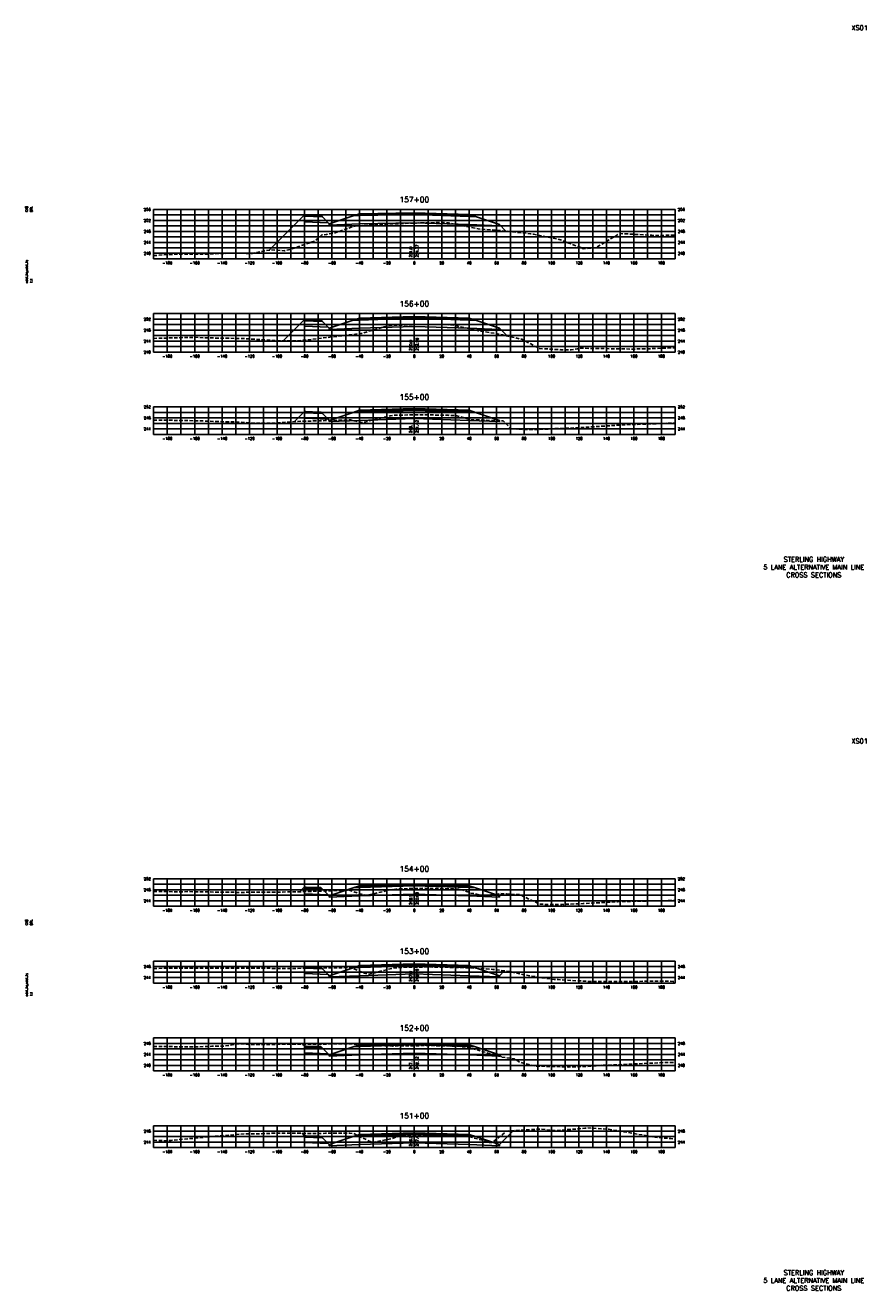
# Model space of a CAD drawing. Extents: x 37 to 10140, y -1968 to 9206.
# Tile 56 of 105: x 2227 to 2840, y 5216 to 6138. Entities that reach past the tile are written whole.
import ezdxf
from ezdxf.enums import TextEntityAlignment as Align

# ---------------------------------------------------------------- set-up
doc = ezdxf.new("R2010")
doc.units = 0
doc.header["$LTSCALE"] = 20
doc.header["$MEASUREMENT"] = 0
doc.linetypes.add('HIDDEN_050%', pattern=[0.1875, 0.125, -0.0625])
for name, color, linetype in [('S-AT-TXT175', 6, 'Continuous'), ('S-AT-TXT80', 1, 'Continuous'), ('XDATUM', 3, 'Continuous'), ('XEG', 1, 'HIDDEN_050%'), ('XFG', 2, 'Continuous'), ('XGRID', 251, 'Continuous'), ('XGRIDT', 2, 'Continuous'), ('XREF-BORDER', 7, 'Continuous')]:
    doc.layers.add(name, color=color, linetype=linetype)
doc.styles.add('L100', font='simplex.shx', dxfattribs={"height": 2})
doc.styles.add('L175', font='ROMANSM.shx', dxfattribs={"height": 3.5})
doc.styles.add('L80', font='ROMANSM.shx', dxfattribs={"height": 1.6})

# ---------------------------------------------------------------- blocks, each defined once
blk = doc.blocks.new('03025_00_att1')
at = {"layer": 'S-AT-TXT175', "style": 'L175'}
for tag, p in [('NUM', (32.402, 20.822)), ('LINE1', (30.64, 1.444)), ('LINE2', (30.64, 1.161)), ('LINE3', (30.64, 0.877))]:
    blk.add_attdef(tag, text='', height=0.175, dxfattribs=at).set_placement(p, align=Align.CENTER)
at = {"layer": 'S-AT-TXT80', "style": 'L80'}
for tag, p in [('DESIGNED', (2.094, 14.201)), ('CHECKED', (2.265, 14.201)), ('DRAFTED', (2.436, 14.201)), ('PCTB', (2.094, 11.605)), ('PSCALE', (2.265, 11.605)), ('PVIEW', (2.436, 11.605))]:
    blk.add_attdef(tag, p, '', height=0.08, rotation=90, dxfattribs=at)

msp = doc.modelspace()

# ---------------------------------------------------------------- linework, layer by layer
at = {"layer": 'XDATUM', "flags": 128}
for points in [[(2404.33, 5974.33), (2430, 6000), (2430, 5995), (2447.21, 5994.31), (2448, 5993.52), (2448, 5992.63), (2470, 5993.51), (2510, 5994.21), (2550, 5992.93), (2572, 5992.05), (2572, 5992.94), (2576.77, 5988.17)], [(2414.37, 5908.21), (2430, 5923.83), (2430, 5918.83), (2447.21, 5918.15), (2448, 5917.35), (2448, 5916.47), (2470, 5917.35), (2510, 5918.63), (2550, 5917.35), (2572, 5916.47), (2572, 5917.35), (2577.6, 5911.75)], [(2422.6, 5849.31), (2430, 5856.71), (2430, 5851.71), (2447.21, 5851.02), (2448, 5850.23), (2448, 5849.34), (2470, 5850.22), (2510, 5851.5), (2550, 5850.22), (2572, 5849.34), (2572, 5850.23), (2572.34, 5849.89)], [(2426.49, 5506.54), (2430, 5510.05), (2430, 5505.05), (2447.21, 5504.36), (2448, 5503.57), (2448, 5502.68), (2470, 5503.56), (2510, 5504.84), (2550, 5503.56), (2572, 5502.68), (2572, 5503.57), (2573.58, 5505.15)], [(2428.9, 5450.75), (2430, 5451.85), (2430, 5446.85), (2447.21, 5446.16), (2448, 5445.37), (2448, 5444.48), (2470, 5445.36), (2510, 5446.64), (2550, 5445.36), (2572, 5444.48), (2572, 5445.37), (2575.5, 5448.86)], [(2428.62, 5395.48), (2430, 5394.11), (2430, 5389.11), (2447.21, 5388.42), (2448, 5387.63), (2448, 5386.74), (2470, 5387.62), (2510, 5388.9), (2550, 5387.62), (2572, 5386.74), (2572, 5387.63), (2573.53, 5386.09)], [(2428.22, 5330.47), (2430, 5328.69), (2430, 5323.69), (2447.21, 5323), (2448, 5322.21), (2448, 5321.32), (2470, 5322.2), (2510, 5323.48), (2550, 5322.2), (2572, 5321.32), (2572, 5322.21), (2582.13, 5332.34)]]:
    msp.add_lwpolyline(points, dxfattribs=at)
at = {"layer": 'XEG', "flags": 128}
for points in [[(2320, 5970.33), (2331.04, 5971.19), (2349.07, 5971.5), (2359.15, 5971.43), (2375.33, 5972.09), (2391.95, 5971.94), (2405.33, 5974.52), (2415.37, 5973.82), (2419.46, 5974.84), (2437.27, 5980.82), (2442.68, 5985.39), (2446.02, 5985.67), (2447.6, 5986.19), (2452.45, 5986.96), (2458.57, 5989.22), (2460.51, 5989.81), (2462.33, 5990.4), (2465.22, 5991.38), (2468.06, 5992.04), (2468.06, 5992.04), (2468.06, 5992.04), (2483.11, 5992.96), (2483.32, 5992.97), (2483.59, 5992.98), (2510, 5994.03), (2511.51, 5994.09), (2522.93, 5994.26), (2531.05, 5994.49), (2532.81, 5994.27), (2534.97, 5994.12), (2547.82, 5991.6), (2556.54, 5989.82), (2568.79, 5988.93), (2571.47, 5988.72), (2591.77, 5986.6), (2594.77, 5986.31), (2596.86, 5985.93), (2614.41, 5982.53), (2631.99, 5975.85), (2633.16, 5975.38), (2641.61, 5975.9), (2641.98, 5975.94), (2657.69, 5985.21), (2659.33, 5986.26), (2660.41, 5986.38), (2683.04, 5985.14), (2687.46, 5984.98), (2700, 5985.26)], [(2320, 5909.99), (2341.2, 5910.52), (2349.81, 5910.76), (2359.22, 5910.37), (2386.88, 5909.8), (2409.85, 5908.25), (2420.11, 5908.15), (2425.47, 5908.28), (2430.69, 5908.74), (2469.55, 5913.36), (2470.98, 5913.49), (2471.91, 5913.46), (2476.59, 5915.06), (2488.97, 5918.67), (2492.58, 5919.33), (2492.81, 5919.37), (2493.72, 5919.41), (2510, 5919.93), (2513.34, 5920.03), (2532.95, 5920.02), (2533.17, 5920.02), (2537.9, 5919.74), (2537.93, 5919.74), (2544.86, 5918.19), (2556.74, 5915.54), (2557.14, 5915.49), (2558.12, 5915.32), (2574.49, 5912.64), (2577.12, 5911.86), (2588.39, 5909.3), (2594.19, 5906.23), (2601.17, 5902.6), (2616.73, 5901.71), (2622.79, 5901.62), (2624.29, 5901.58), (2628.86, 5902.34), (2630.56, 5902.8), (2669.5, 5902.2), (2679.12, 5902.36), (2700, 5903.1)], [(2320, 5850.28), (2329.03, 5850.32), (2339.2, 5850.15), (2351.57, 5849.94), (2367.87, 5849.28), (2381.66, 5848.99), (2393.06, 5848.1), (2408.23, 5848.18), (2424.54, 5849.46), (2444.98, 5850.02), (2463.72, 5850.62), (2466.59, 5849.77), (2472.5, 5848.68), (2492.38, 5853.56), (2492.48, 5853.59), (2492.5, 5853.59), (2495.55, 5853.93), (2495.73, 5853.93), (2510, 5854.24), (2515.37, 5854.35), (2534.71, 5853.88), (2535.43, 5853.87), (2535.56, 5853.86), (2540.88, 5853.54), (2550.51, 5850.92), (2550.69, 5850.88), (2551.11, 5850.83), (2555.43, 5850.64), (2574.86, 5849.78), (2579.97, 5844.54), (2580.64, 5844.09), (2584.7, 5843.72), (2599.21, 5843.49), (2612.88, 5844.18), (2628.24, 5844.77), (2667.4, 5847.24), (2670.78, 5847.26), (2672.1, 5847.26), (2700, 5848.29)], [(2320, 5506.7), (2325.25, 5506.7), (2340.15, 5506.5), (2345.2, 5506.65), (2379.94, 5506.11), (2381.1, 5506.1), (2382.01, 5506.08), (2382.99, 5506.09), (2423.77, 5506.46), (2424.94, 5506.49), (2462.32, 5507.74), (2465.37, 5506.74), (2474.62, 5503.8), (2489.24, 5507.18), (2493.94, 5508.19), (2496.64, 5508.47), (2497.34, 5508.54), (2503.49, 5508.74), (2510, 5508.91), (2517.28, 5509.1), (2531.9, 5508.73), (2537.43, 5508.59), (2538.62, 5508.56), (2543.47, 5508.37), (2544.84, 5507.91), (2551.13, 5505.64), (2558.61, 5504.04), (2560.34, 5503.61), (2571.62, 5505.05), (2573.13, 5505.18), (2577.12, 5504.98), (2587.18, 5504.41), (2595.69, 5500.15), (2601.72, 5497.39), (2617.4, 5497.32), (2618.2, 5497.38), (2618.55, 5497.33), (2622.86, 5497.5), (2633.03, 5497.91), (2641.22, 5498.37), (2657.97, 5499.29), (2662.44, 5499.49), (2663.13, 5499.48), (2664.32, 5499.5), (2700, 5500.15)], [(2320, 5450.68), (2329.89, 5450.78), (2334.95, 5450.83), (2343.92, 5450.86), (2351.68, 5450.87), (2379.97, 5450.93), (2391.22, 5450.77), (2421.55, 5450.66), (2442.75, 5450.91), (2463.68, 5451.26), (2473.71, 5447.23), (2475.97, 5446.37), (2481.15, 5447.56), (2495.28, 5451.01), (2497.58, 5451.21), (2499.19, 5451.41), (2509.55, 5451.55), (2510, 5451.56), (2519.35, 5451.74), (2535.82, 5451.43), (2546.77, 5451.21), (2553.98, 5450.88), (2562.32, 5450.41), (2567.2, 5449.91), (2573.24, 5449.19), (2577.21, 5448.62), (2579.1, 5448.35), (2580.81, 5448.13), (2589.78, 5446.02), (2601.61, 5444.09), (2604.33, 5443.71), (2611.9, 5442.65), (2614.79, 5442.46), (2637.94, 5441.15), (2639.63, 5441.14), (2666.33, 5441.01), (2678.59, 5441.34), (2698.69, 5441.24), (2700, 5441.15)], [(2320, 5393.67), (2320.29, 5393.69), (2353.38, 5393.51), (2362.52, 5393.9), (2371.3, 5394), (2382.26, 5395.73), (2389.04, 5395.21), (2392.41, 5395.18), (2410.55, 5395.31), (2435.35, 5395.55), (2439.06, 5395.48), (2445.25, 5395.49), (2449.35, 5395.73), (2450.91, 5395.73), (2451.23, 5395.71), (2451.76, 5395.7), (2463.28, 5395.65), (2472.52, 5395.14), (2476.52, 5394.88), (2482.36, 5394.61), (2488.32, 5394.3), (2494, 5394.05), (2505.05, 5394.23), (2510, 5394.29), (2520.74, 5394.42), (2529.4, 5394.24), (2540.91, 5393.97), (2545.78, 5393.51), (2548.24, 5393.32), (2571.49, 5386.71), (2573.86, 5385.99), (2576.5, 5385.66), (2583, 5384.71), (2586.76, 5382.35), (2593.62, 5380.49), (2598.67, 5379.5), (2622.57, 5378.78), (2638.2, 5379.3), (2645.77, 5379.99), (2656.71, 5380.37), (2693.94, 5382.12), (2700, 5382)], [(2320, 5325.34), (2328.78, 5325), (2328.94, 5325.02), (2332.83, 5325.31), (2361.11, 5327.94), (2378.63, 5329.42), (2388.01, 5330.14), (2395.87, 5330.03), (2412.07, 5330.67), (2419.74, 5330.67), (2438.67, 5330.22), (2445.26, 5330.43), (2461.71, 5330.68), (2463.03, 5330.5), (2465.85, 5330.32), (2471.09, 5327.68), (2479.4, 5323.68), (2484.14, 5324.66), (2492.79, 5326.34), (2495.75, 5327.29), (2499.04, 5328.28), (2500.29, 5328.4), (2503.01, 5328.91), (2510, 5328.97), (2517.74, 5329.02), (2522.34, 5329.03), (2527.2, 5328.93), (2542.46, 5328.57), (2547.27, 5328.2), (2550.28, 5327.99), (2559.34, 5325.38), (2564.36, 5323.83), (2565.37, 5323.77), (2566.52, 5323.72), (2574, 5329.41), (2577.02, 5331.97), (2578.63, 5332.12), (2588.82, 5332.77), (2602, 5333.57), (2610.57, 5332.61), (2612.08, 5332.51), (2613.03, 5332.5), (2629.88, 5333.74), (2634.29, 5334.21), (2636.25, 5334.45), (2651.55, 5333.46), (2685.6, 5327.62), (2696.86, 5326.58), (2700, 5326.27)]]:
    msp.add_lwpolyline(points, dxfattribs=at)
at = {"layer": 'XFG', "flags": 128}
for points in [[(2430, 6000), (2430, 6000), (2404.33, 5974.33)], [(2430, 6000), (2430, 5999), (2443.04, 5998.48), (2442, 5999.52), (2441, 5999.56), (2441, 5999.22), (2431, 5999.62), (2431, 5999.96), (2430, 6000)], [(2430, 5999), (2430, 5995), (2447.21, 5994.31), (2443.04, 5998.48), (2430, 5999)], [(2431, 5999.96), (2431, 5999.62), (2441, 5999.22), (2441, 5999.56), (2431, 5999.96)], [(2510, 6000.21), (2470, 5999.51), (2465.43, 5999.33), (2448, 5993.52), (2448, 5992.63), (2470, 5993.51), (2510, 5994.21)], [(2510, 6000.55), (2470, 5999.85), (2470, 6000.85), (2465.43, 5999.33), (2470, 5999.51), (2510, 6000.21)], [(2510, 6001.55), (2470, 6000.85), (2470, 6000.51), (2510, 6001.21)], [(2510, 6001.21), (2470, 6000.51), (2470, 5999.85), (2510, 6000.55)], [(2510, 6001.55), (2550, 6000.27), (2550, 5999.93), (2510, 6001.21)], [(2510, 6001.21), (2550, 5999.93), (2550, 5999.27), (2510, 6000.55)], [(2510, 6000.55), (2550, 5999.27), (2550, 6000.27), (2554.57, 5998.75), (2550, 5998.93), (2510, 6000.21)], [(2510, 6000.21), (2550, 5998.93), (2554.57, 5998.75), (2572, 5992.94), (2572, 5992.05), (2550, 5992.93), (2510, 5994.21)], [(2448, 5993.52), (2447.21, 5994.31)], [(2572, 5992.94), (2572, 5992.94), (2576.77, 5988.17)], [(2430, 5923.83), (2430, 5923.83), (2414.37, 5908.21)], [(2430, 5923.83), (2430, 5922.83), (2443.04, 5922.31), (2442, 5923.35), (2441, 5923.39), (2441, 5923.05), (2431, 5923.45), (2431, 5923.79), (2430, 5923.83)], [(2430, 5922.83), (2430, 5918.83), (2447.21, 5918.15), (2443.04, 5922.31), (2430, 5922.83)], [(2431, 5923.79), (2431, 5923.45), (2441, 5923.05), (2441, 5923.39), (2431, 5923.79)], [(2510, 5924.63), (2470, 5923.35), (2465.43, 5923.16), (2448, 5917.35), (2448, 5916.47), (2470, 5917.35), (2510, 5918.63)], [(2510, 5924.97), (2470, 5923.69), (2470, 5924.69), (2465.43, 5923.16), (2470, 5923.35), (2510, 5924.63)], [(2510, 5925.97), (2470, 5924.69), (2470, 5924.35), (2510, 5925.63)], [(2510, 5925.63), (2470, 5924.35), (2470, 5923.69), (2510, 5924.97)], [(2510, 5925.97), (2550, 5924.69), (2550, 5924.35), (2510, 5925.63)], [(2510, 5925.63), (2550, 5924.35), (2550, 5923.69), (2510, 5924.97)], [(2510, 5924.97), (2550, 5923.69), (2550, 5924.69), (2554.57, 5923.16), (2550, 5923.35), (2510, 5924.63)], [(2510, 5924.63), (2550, 5923.35), (2554.57, 5923.16), (2572, 5917.35), (2572, 5916.47), (2550, 5917.35), (2510, 5918.63)], [(2448, 5917.35), (2447.21, 5918.15)], [(2572, 5917.35), (2572, 5917.35), (2577.6, 5911.75)], [(2510, 5858.84), (2470, 5857.56), (2470, 5857.22), (2510, 5858.5)], [(2510, 5858.5), (2470, 5857.22), (2470, 5856.56), (2510, 5857.84)], [(2510, 5858.84), (2550, 5857.56), (2550, 5857.22), (2510, 5858.5)], [(2510, 5858.5), (2550, 5857.22), (2550, 5856.56), (2510, 5857.84)], [(2430, 5856.71), (2430, 5856.71), (2422.6, 5849.31)], [(2430, 5856.71), (2430, 5855.71), (2443.04, 5855.19), (2442, 5856.23), (2441, 5856.27), (2441, 5855.93), (2431, 5856.33), (2431, 5856.67), (2430, 5856.71)], [(2430, 5855.71), (2430, 5851.71), (2447.21, 5851.02), (2443.04, 5855.19), (2430, 5855.71)], [(2431, 5856.67), (2431, 5856.33), (2441, 5855.93), (2441, 5856.27), (2431, 5856.67)], [(2448, 5850.23), (2447.21, 5851.02)], [(2510, 5857.5), (2470, 5856.22), (2465.43, 5856.04), (2448, 5850.23), (2448, 5849.34), (2470, 5850.22), (2510, 5851.5)], [(2510, 5857.84), (2470, 5856.56), (2470, 5857.56), (2465.43, 5856.04), (2470, 5856.22), (2510, 5857.5)], [(2510, 5857.84), (2550, 5856.56), (2550, 5857.56), (2554.57, 5856.04), (2550, 5856.22), (2510, 5857.5)], [(2510, 5857.5), (2550, 5856.22), (2554.57, 5856.04), (2572, 5850.23), (2572, 5849.34), (2550, 5850.22), (2510, 5851.5)], [(2572, 5850.23), (2572, 5850.23), (2572.34, 5849.89)], [(2430, 5510.05), (2430, 5510.05), (2426.49, 5506.54)], [(2430, 5510.05), (2430, 5509.05), (2443.04, 5508.53), (2442, 5509.57), (2441, 5509.61), (2441, 5509.27), (2431, 5509.67), (2431, 5510.01), (2430, 5510.05)], [(2430, 5509.05), (2430, 5505.05), (2447.21, 5504.36), (2443.04, 5508.53), (2430, 5509.05)], [(2431, 5510.01), (2431, 5509.67), (2441, 5509.27), (2441, 5509.61), (2431, 5510.01)], [(2510, 5510.84), (2470, 5509.56), (2465.43, 5509.38), (2448, 5503.57), (2448, 5502.68), (2470, 5503.56), (2510, 5504.84)], [(2510, 5511.18), (2470, 5509.9), (2470, 5510.9), (2465.43, 5509.38), (2470, 5509.56), (2510, 5510.84)], [(2510, 5512.18), (2470, 5510.9), (2470, 5510.56), (2510, 5511.84)], [(2510, 5511.84), (2470, 5510.56), (2470, 5509.9), (2510, 5511.18)], [(2510, 5512.18), (2550, 5510.9), (2550, 5510.56), (2510, 5511.84)], [(2510, 5511.84), (2550, 5510.56), (2550, 5509.9), (2510, 5511.18)], [(2510, 5511.18), (2550, 5509.9), (2550, 5510.9), (2554.57, 5509.38), (2550, 5509.56), (2510, 5510.84)], [(2510, 5510.84), (2550, 5509.56), (2554.57, 5509.38), (2572, 5503.57), (2572, 5502.68), (2550, 5503.56), (2510, 5504.84)], [(2448, 5503.57), (2447.21, 5504.36)], [(2572, 5503.57), (2572, 5503.57), (2573.58, 5505.15)], [(2510, 5452.64), (2470, 5451.36), (2465.43, 5451.18), (2448, 5445.37), (2448, 5444.48), (2470, 5445.36), (2510, 5446.64)], [(2510, 5452.98), (2470, 5451.7), (2470, 5452.7), (2465.43, 5451.18), (2470, 5451.36), (2510, 5452.64)], [(2510, 5453.98), (2470, 5452.7), (2470, 5452.36), (2510, 5453.64)], [(2510, 5453.64), (2470, 5452.36), (2470, 5451.7), (2510, 5452.98)], [(2510, 5453.98), (2550, 5452.7), (2550, 5452.36), (2510, 5453.64)], [(2510, 5453.64), (2550, 5452.36), (2550, 5451.7), (2510, 5452.98)], [(2510, 5452.98), (2550, 5451.7), (2550, 5452.7), (2554.57, 5451.18), (2550, 5451.36), (2510, 5452.64)], [(2510, 5452.64), (2550, 5451.36), (2554.57, 5451.18), (2572, 5445.37), (2572, 5444.48), (2550, 5445.36), (2510, 5446.64)], [(2430, 5451.85), (2430, 5451.85), (2428.9, 5450.75)], [(2430, 5451.85), (2430, 5450.85), (2443.04, 5450.33), (2442, 5451.37), (2441, 5451.41), (2441, 5451.07), (2431, 5451.47), (2431, 5451.81), (2430, 5451.85)], [(2430, 5450.85), (2430, 5446.85), (2447.21, 5446.16), (2443.04, 5450.33), (2430, 5450.85)], [(2431, 5451.81), (2431, 5451.47), (2441, 5451.07), (2441, 5451.41), (2431, 5451.81)], [(2448, 5445.37), (2447.21, 5446.16)], [(2572, 5445.37), (2572, 5445.37), (2575.5, 5448.86)], [(2430, 5394.11), (2430, 5394.11), (2428.62, 5395.48)], [(2430, 5394.11), (2430, 5393.11), (2443.04, 5392.58), (2442, 5393.63), (2441, 5393.67), (2441, 5393.33), (2431, 5393.73), (2431, 5394.07), (2430, 5394.11)], [(2430, 5393.11), (2430, 5389.11), (2447.21, 5388.42), (2443.04, 5392.58), (2430, 5393.11)], [(2431, 5394.07), (2431, 5393.73), (2441, 5393.33), (2441, 5393.67), (2431, 5394.07)], [(2448, 5387.63), (2447.21, 5388.42)], [(2510, 5394.9), (2470, 5393.62), (2465.43, 5393.44), (2448, 5387.63), (2448, 5386.74), (2470, 5387.62), (2510, 5388.9)], [(2510, 5395.24), (2470, 5393.96), (2470, 5394.96), (2465.43, 5393.44), (2470, 5393.62), (2510, 5394.9)], [(2510, 5396.24), (2470, 5394.96), (2470, 5394.62), (2510, 5395.9)], [(2510, 5395.9), (2470, 5394.62), (2470, 5393.96), (2510, 5395.24)], [(2510, 5396.24), (2550, 5394.96), (2550, 5394.62), (2510, 5395.9)], [(2510, 5395.9), (2550, 5394.62), (2550, 5393.96), (2510, 5395.24)], [(2510, 5395.24), (2550, 5393.96), (2550, 5394.96), (2554.57, 5393.44), (2550, 5393.62), (2510, 5394.9)], [(2510, 5394.9), (2550, 5393.62), (2554.57, 5393.44), (2572, 5387.63), (2572, 5386.74), (2550, 5387.62), (2510, 5388.9)], [(2572, 5387.63), (2572, 5387.63), (2573.53, 5386.09)], [(2572, 5322.21), (2572, 5322.21), (2582.13, 5332.34)], [(2430, 5328.69), (2430, 5328.69), (2428.22, 5330.47)], [(2430, 5328.69), (2430, 5327.69), (2443.04, 5327.17), (2442, 5328.21), (2441, 5328.25), (2441, 5327.91), (2431, 5328.31), (2431, 5328.65), (2430, 5328.69)], [(2430, 5327.69), (2430, 5323.69), (2447.21, 5323), (2443.04, 5327.17), (2430, 5327.69)], [(2431, 5328.65), (2431, 5328.31), (2441, 5327.91), (2441, 5328.25), (2431, 5328.65)], [(2448, 5322.21), (2447.21, 5323)], [(2510, 5329.48), (2470, 5328.2), (2465.43, 5328.02), (2448, 5322.21), (2448, 5321.32), (2470, 5322.2), (2510, 5323.48)], [(2510, 5329.82), (2470, 5328.54), (2470, 5329.54), (2465.43, 5328.02), (2470, 5328.2), (2510, 5329.48)], [(2510, 5330.82), (2470, 5329.54), (2470, 5329.2), (2510, 5330.48)], [(2510, 5330.48), (2470, 5329.2), (2470, 5328.54), (2510, 5329.82)], [(2510, 5330.82), (2550, 5329.54), (2550, 5329.2), (2510, 5330.48)], [(2510, 5330.48), (2550, 5329.2), (2550, 5328.54), (2510, 5329.82)], [(2510, 5329.82), (2550, 5328.54), (2550, 5329.54), (2554.57, 5328.02), (2550, 5328.2), (2510, 5329.48)], [(2510, 5329.48), (2550, 5328.2), (2554.57, 5328.02), (2572, 5322.21), (2572, 5321.32), (2550, 5322.2), (2510, 5323.48)]]:
    msp.add_lwpolyline(points, dxfattribs=at)
at = {"layer": 'XGRID'}
for p, q in [((2320, 5968), (2320, 6004)), ((2320, 6004), (2700, 6004)), ((2320, 6000), (2700, 6000)), ((2330, 5968), (2330, 6004)), ((2340, 5968), (2340, 6004)), ((2350, 5968), (2350, 6004)), ((2360, 5968), (2360, 6004)), ((2370, 5968), (2370, 6004)), ((2380, 5968), (2380, 6004)), ((2390, 5968), (2390, 6004)), ((2400, 5968), (2400, 6004)), ((2410, 5968), (2410, 6004)), ((2420, 5968), (2420, 6004)), ((2430, 5968), (2430, 6004)), ((2440, 5968), (2440, 6004)), ((2450, 5968), (2450, 6004)), ((2460, 5968), (2460, 6004)), ((2470, 5968), (2470, 6004)), ((2480, 5968), (2480, 6004)), ((2490, 5968), (2490, 6004)), ((2500, 5968), (2500, 6004)), ((2510, 5968), (2510, 6004)), ((2520, 5968), (2520, 6004)), ((2530, 5968), (2530, 6004)), ((2540, 5968), (2540, 6004)), ((2550, 5968), (2550, 6004)), ((2560, 5968), (2560, 6004)), ((2570, 5968), (2570, 6004)), ((2580, 5968), (2580, 6004)), ((2590, 5968), (2590, 6004)), ((2600, 5968), (2600, 6004)), ((2610, 5968), (2610, 6004)), ((2620, 5968), (2620, 6004)), ((2630, 5968), (2630, 6004)), ((2640, 5968), (2640, 6004)), ((2650, 5968), (2650, 6004)), ((2660, 5968), (2660, 6004)), ((2670, 5968), (2670, 6004)), ((2680, 5968), (2680, 6004)), ((2690, 5968), (2690, 6004)), ((2700, 5968), (2700, 6004)), ((2320, 5996), (2700, 5996)), ((2320, 5992), (2700, 5992)), ((2320, 5988), (2700, 5988)), ((2320, 5984), (2700, 5984)), ((2320, 5980), (2700, 5980)), ((2320, 5976), (2700, 5976)), ((2320, 5972), (2700, 5972)), ((2320, 5968), (2700, 5968)), ((2320, 5900), (2320, 5928)), ((2320, 5928), (2700, 5928)), ((2320, 5924), (2700, 5924)), ((2330, 5900), (2330, 5928)), ((2340, 5900), (2340, 5928)), ((2350, 5900), (2350, 5928)), ((2360, 5900), (2360, 5928)), ((2370, 5900), (2370, 5928)), ((2380, 5900), (2380, 5928)), ((2390, 5900), (2390, 5928)), ((2400, 5900), (2400, 5928)), ((2410, 5900), (2410, 5928)), ((2420, 5900), (2420, 5928)), ((2430, 5900), (2430, 5928)), ((2440, 5900), (2440, 5928)), ((2450, 5900), (2450, 5928)), ((2460, 5900), (2460, 5928)), ((2470, 5900), (2470, 5928)), ((2480, 5900), (2480, 5928)), ((2490, 5900), (2490, 5928)), ((2500, 5900), (2500, 5928)), ((2510, 5900), (2510, 5928)), ((2520, 5900), (2520, 5928)), ((2530, 5900), (2530, 5928)), ((2540, 5900), (2540, 5928)), ((2550, 5900), (2550, 5928)), ((2560, 5900), (2560, 5928)), ((2570, 5900), (2570, 5928)), ((2580, 5900), (2580, 5928)), ((2590, 5900), (2590, 5928)), ((2600, 5900), (2600, 5928)), ((2610, 5900), (2610, 5928)), ((2620, 5900), (2620, 5928)), ((2630, 5900), (2630, 5928)), ((2640, 5900), (2640, 5928)), ((2650, 5900), (2650, 5928)), ((2660, 5900), (2660, 5928)), ((2670, 5900), (2670, 5928)), ((2680, 5900), (2680, 5928)), ((2690, 5900), (2690, 5928)), ((2700, 5900), (2700, 5928)), ((2320, 5920), (2700, 5920)), ((2320, 5916), (2700, 5916)), ((2320, 5912), (2700, 5912)), ((2320, 5908), (2700, 5908)), ((2320, 5904), (2700, 5904)), ((2320, 5900), (2700, 5900)), ((2320, 5840), (2320, 5860)), ((2320, 5860), (2700, 5860)), ((2330, 5840), (2330, 5860)), ((2340, 5840), (2340, 5860)), ((2350, 5840), (2350, 5860)), ((2360, 5840), (2360, 5860)), ((2370, 5840), (2370, 5860)), ((2380, 5840), (2380, 5860)), ((2390, 5840), (2390, 5860)), ((2400, 5840), (2400, 5860)), ((2410, 5840), (2410, 5860)), ((2420, 5840), (2420, 5860)), ((2430, 5840), (2430, 5860)), ((2440, 5840), (2440, 5860)), ((2450, 5840), (2450, 5860)), ((2460, 5840), (2460, 5860)), ((2470, 5840), (2470, 5860)), ((2480, 5840), (2480, 5860)), ((2490, 5840), (2490, 5860)), ((2500, 5840), (2500, 5860)), ((2510, 5840), (2510, 5860)), ((2520, 5840), (2520, 5860)), ((2530, 5840), (2530, 5860)), ((2540, 5840), (2540, 5860)), ((2550, 5840), (2550, 5860)), ((2560, 5840), (2560, 5860)), ((2570, 5840), (2570, 5860)), ((2580, 5840), (2580, 5860)), ((2590, 5840), (2590, 5860)), ((2600, 5840), (2600, 5860)), ((2610, 5840), (2610, 5860)), ((2620, 5840), (2620, 5860)), ((2630, 5840), (2630, 5860)), ((2640, 5840), (2640, 5860)), ((2650, 5840), (2650, 5860)), ((2660, 5840), (2660, 5860)), ((2670, 5840), (2670, 5860)), ((2680, 5840), (2680, 5860)), ((2690, 5840), (2690, 5860)), ((2700, 5840), (2700, 5860)), ((2320, 5856), (2700, 5856)), ((2320, 5852), (2700, 5852)), ((2320, 5848), (2700, 5848)), ((2320, 5844), (2700, 5844)), ((2320, 5840), (2700, 5840)), ((2320, 5496), (2320, 5516)), ((2320, 5516), (2700, 5516)), ((2320, 5512), (2700, 5512)), ((2320, 5508), (2700, 5508)), ((2330, 5496), (2330, 5516)), ((2340, 5496), (2340, 5516)), ((2350, 5496), (2350, 5516)), ((2360, 5496), (2360, 5516)), ((2370, 5496), (2370, 5516)), ((2380, 5496), (2380, 5516)), ((2390, 5496), (2390, 5516)), ((2400, 5496), (2400, 5516)), ((2410, 5496), (2410, 5516)), ((2420, 5496), (2420, 5516)), ((2430, 5496), (2430, 5516)), ((2440, 5496), (2440, 5516)), ((2450, 5496), (2450, 5516)), ((2460, 5496), (2460, 5516)), ((2470, 5496), (2470, 5516)), ((2480, 5496), (2480, 5516)), ((2490, 5496), (2490, 5516)), ((2500, 5496), (2500, 5516)), ((2510, 5496), (2510, 5516)), ((2520, 5496), (2520, 5516)), ((2530, 5496), (2530, 5516)), ((2540, 5496), (2540, 5516)), ((2550, 5496), (2550, 5516)), ((2560, 5496), (2560, 5516)), ((2570, 5496), (2570, 5516)), ((2580, 5496), (2580, 5516)), ((2590, 5496), (2590, 5516)), ((2600, 5496), (2600, 5516)), ((2610, 5496), (2610, 5516)), ((2620, 5496), (2620, 5516)), ((2630, 5496), (2630, 5516)), ((2640, 5496), (2640, 5516)), ((2650, 5496), (2650, 5516)), ((2660, 5496), (2660, 5516)), ((2670, 5496), (2670, 5516)), ((2680, 5496), (2680, 5516)), ((2690, 5496), (2690, 5516)), ((2700, 5496), (2700, 5516)), ((2320, 5504), (2700, 5504)), ((2320, 5500), (2700, 5500)), ((2320, 5496), (2700, 5496)), ((2320, 5440), (2320, 5456)), ((2320, 5456), (2700, 5456)), ((2330, 5440), (2330, 5456)), ((2340, 5440), (2340, 5456)), ((2350, 5440), (2350, 5456)), ((2360, 5440), (2360, 5456)), ((2370, 5440), (2370, 5456)), ((2380, 5440), (2380, 5456)), ((2390, 5440), (2390, 5456)), ((2400, 5440), (2400, 5456)), ((2410, 5440), (2410, 5456)), ((2420, 5440), (2420, 5456)), ((2430, 5440), (2430, 5456)), ((2440, 5440), (2440, 5456)), ((2450, 5440), (2450, 5456)), ((2460, 5440), (2460, 5456)), ((2470, 5440), (2470, 5456)), ((2480, 5440), (2480, 5456)), ((2490, 5440), (2490, 5456)), ((2500, 5440), (2500, 5456)), ((2510, 5440), (2510, 5456)), ((2520, 5440), (2520, 5456)), ((2530, 5440), (2530, 5456)), ((2540, 5440), (2540, 5456)), ((2550, 5440), (2550, 5456)), ((2560, 5440), (2560, 5456)), ((2570, 5440), (2570, 5456)), ((2580, 5440), (2580, 5456)), ((2590, 5440), (2590, 5456)), ((2600, 5440), (2600, 5456)), ((2610, 5440), (2610, 5456)), ((2620, 5440), (2620, 5456)), ((2630, 5440), (2630, 5456)), ((2640, 5440), (2640, 5456)), ((2650, 5440), (2650, 5456)), ((2660, 5440), (2660, 5456)), ((2670, 5440), (2670, 5456)), ((2680, 5440), (2680, 5456)), ((2690, 5440), (2690, 5456)), ((2700, 5440), (2700, 5456)), ((2320, 5452), (2700, 5452)), ((2320, 5448), (2700, 5448)), ((2320, 5444), (2700, 5444)), ((2320, 5440), (2700, 5440)), ((2320, 5376), (2320, 5400)), ((2320, 5400), (2700, 5400)), ((2330, 5376), (2330, 5400)), ((2340, 5376), (2340, 5400)), ((2350, 5376), (2350, 5400)), ((2360, 5376), (2360, 5400)), ((2370, 5376), (2370, 5400)), ((2380, 5376), (2380, 5400)), ((2390, 5376), (2390, 5400)), ((2400, 5376), (2400, 5400)), ((2410, 5376), (2410, 5400)), ((2420, 5376), (2420, 5400)), ((2430, 5376), (2430, 5400)), ((2440, 5376), (2440, 5400)), ((2450, 5376), (2450, 5400)), ((2460, 5376), (2460, 5400)), ((2470, 5376), (2470, 5400)), ((2480, 5376), (2480, 5400)), ((2490, 5376), (2490, 5400)), ((2500, 5376), (2500, 5400)), ((2510, 5376), (2510, 5400)), ((2520, 5376), (2520, 5400)), ((2530, 5376), (2530, 5400)), ((2540, 5376), (2540, 5400)), ((2550, 5376), (2550, 5400)), ((2560, 5376), (2560, 5400)), ((2570, 5376), (2570, 5400)), ((2580, 5376), (2580, 5400)), ((2590, 5376), (2590, 5400)), ((2600, 5376), (2600, 5400)), ((2610, 5376), (2610, 5400)), ((2620, 5376), (2620, 5400)), ((2630, 5376), (2630, 5400)), ((2640, 5376), (2640, 5400)), ((2650, 5376), (2650, 5400)), ((2660, 5376), (2660, 5400)), ((2670, 5376), (2670, 5400)), ((2680, 5376), (2680, 5400)), ((2690, 5376), (2690, 5400)), ((2700, 5376), (2700, 5400)), ((2320, 5396), (2700, 5396)), ((2320, 5392), (2700, 5392)), ((2320, 5388), (2700, 5388)), ((2320, 5384), (2700, 5384)), ((2320, 5380), (2700, 5380)), ((2320, 5376), (2700, 5376)), ((2320, 5320), (2320, 5336)), ((2320, 5336), (2700, 5336)), ((2330, 5320), (2330, 5336)), ((2340, 5320), (2340, 5336)), ((2350, 5320), (2350, 5336)), ((2360, 5320), (2360, 5336)), ((2370, 5320), (2370, 5336)), ((2380, 5320), (2380, 5336)), ((2390, 5320), (2390, 5336)), ((2400, 5320), (2400, 5336)), ((2410, 5320), (2410, 5336)), ((2420, 5320), (2420, 5336)), ((2430, 5320), (2430, 5336)), ((2440, 5320), (2440, 5336)), ((2450, 5320), (2450, 5336)), ((2460, 5320), (2460, 5336)), ((2470, 5320), (2470, 5336)), ((2480, 5320), (2480, 5336)), ((2490, 5320), (2490, 5336)), ((2500, 5320), (2500, 5336)), ((2510, 5320), (2510, 5336)), ((2520, 5320), (2520, 5336)), ((2530, 5320), (2530, 5336)), ((2540, 5320), (2540, 5336)), ((2550, 5320), (2550, 5336)), ((2560, 5320), (2560, 5336)), ((2570, 5320), (2570, 5336)), ((2580, 5320), (2580, 5336)), ((2590, 5320), (2590, 5336)), ((2600, 5320), (2600, 5336)), ((2610, 5320), (2610, 5336)), ((2620, 5320), (2620, 5336)), ((2630, 5320), (2630, 5336)), ((2640, 5320), (2640, 5336)), ((2650, 5320), (2650, 5336)), ((2660, 5320), (2660, 5336)), ((2670, 5320), (2670, 5336)), ((2680, 5320), (2680, 5336)), ((2690, 5320), (2690, 5336)), ((2700, 5320), (2700, 5336)), ((2320, 5332), (2700, 5332)), ((2320, 5328), (2700, 5328)), ((2320, 5324), (2700, 5324)), ((2320, 5320), (2700, 5320))]:
    msp.add_line(p, q, dxfattribs=at)

# ---------------------------------------------------------------- block references
at = {"layer": 'XREF-BORDER'}
ref = msp.add_blockref('03025_00_att1', (2186.45, 5718.23), dxfattribs=dict(at, xscale=20, yscale=20, zscale=20))
ref.add_attrib('LINE1', 'STERLING HIGHWAY', dxfattribs={"layer": 'S-AT-TXT175', "height": 3.5, "style": 'L175'}).set_placement((2801.07, 5747.1), align=Align.CENTER)
ref.add_attrib('LINE2', '5 LANE ALTERNATIVE MAIN LINE', dxfattribs={"layer": 'S-AT-TXT175', "height": 3.5, "style": 'L175'}).set_placement((2801.07, 5741.44), align=Align.CENTER)
ref.add_attrib('LINE3', 'CROSS SECTIONS', dxfattribs={"layer": 'S-AT-TXT175', "height": 3.5, "style": 'L175'}).set_placement((2801.07, 5735.77), align=Align.CENTER)
ref.add_attrib('NUM', 'XS01', dxfattribs={"layer": 'S-AT-TXT175', "height": 3.5, "style": 'L175'}).set_placement((2834.49, 6134.66), align=Align.CENTER)
ref.add_attrib('DESIGNED', 'CAB', (2228.33, 6002.25), dxfattribs={"layer": 'S-AT-TXT80', "height": 1.6, "rotation": 90, "style": 'L80'})
ref.add_attrib('CHECKED', 'DRL', (2231.75, 6002.25), dxfattribs={"layer": 'S-AT-TXT80', "height": 1.6, "rotation": 90, "style": 'L80'})
ref.add_attrib('PCTB', 'adot_hs,adot_fs', (2228.33, 5950.32), dxfattribs={"layer": 'S-AT-TXT80', "height": 1.6, "rotation": 90, "style": 'L80'})
ref.add_attrib('PSCALE', '1:1', (2231.75, 5950.32), dxfattribs={"layer": 'S-AT-TXT80', "height": 1.6, "rotation": 90, "style": 'L80'})
ref = msp.add_blockref('03025_00_att1', (2186.45, 5198.23), dxfattribs=dict(at, xscale=20, yscale=20, zscale=20))
ref.add_attrib('LINE1', 'STERLING HIGHWAY', dxfattribs={"layer": 'S-AT-TXT175', "height": 3.5, "style": 'L175'}).set_placement((2801.07, 5227.1), align=Align.CENTER)
ref.add_attrib('LINE2', '5 LANE ALTERNATIVE MAIN LINE', dxfattribs={"layer": 'S-AT-TXT175', "height": 3.5, "style": 'L175'}).set_placement((2801.07, 5221.44), align=Align.CENTER)
ref.add_attrib('LINE3', 'CROSS SECTIONS', dxfattribs={"layer": 'S-AT-TXT175', "height": 3.5, "style": 'L175'}).set_placement((2801.07, 5215.77), align=Align.CENTER)
ref.add_attrib('NUM', 'XS01', dxfattribs={"layer": 'S-AT-TXT175', "height": 3.5, "style": 'L175'}).set_placement((2834.49, 5614.66), align=Align.CENTER)
ref.add_attrib('DESIGNED', 'CAB', (2228.33, 5482.25), dxfattribs={"layer": 'S-AT-TXT80', "height": 1.6, "rotation": 90, "style": 'L80'})
ref.add_attrib('CHECKED', 'DRL', (2231.75, 5482.25), dxfattribs={"layer": 'S-AT-TXT80', "height": 1.6, "rotation": 90, "style": 'L80'})
ref.add_attrib('PCTB', 'adot_hs,adot_fs', (2228.33, 5430.32), dxfattribs={"layer": 'S-AT-TXT80', "height": 1.6, "rotation": 90, "style": 'L80'})
ref.add_attrib('PSCALE', '1:1', (2231.75, 5430.32), dxfattribs={"layer": 'S-AT-TXT80', "height": 1.6, "rotation": 90, "style": 'L80'})

# ---------------------------------------------------------------- texts
at = {"layer": 'XGRIDT', "style": 'L100'}
for s, p in [('157+00', (2510, 6008)), ('156+00', (2510, 5932)), ('155+00', (2510, 5864)), ('154+00', (2510, 5520)), ('153+00', (2510, 5460)), ('152+00', (2510, 5404)), ('151+00', (2510, 5340))]:
    msp.add_text(s, height=4, dxfattribs=at).set_placement(p, align=Align.BOTTOM_CENTER)
for s, p in [('256', (2318, 6004)), ('252', (2318, 5996)), ('248', (2318, 5988)), ('244', (2318, 5980)), ('240', (2318, 5972)), ('252', (2318, 5924)), ('248', (2318, 5916)), ('244', (2318, 5908)), ('240', (2318, 5900)), ('252', (2318, 5860)), ('248', (2318, 5852)), ('244', (2318, 5844)), ('252', (2318, 5516)), ('248', (2318, 5508)), ('244', (2318, 5500)), ('248', (2318, 5452)), ('244', (2318, 5444)), ('248', (2318, 5396)), ('244', (2318, 5388)), ('240', (2318, 5380)), ('248', (2318, 5332)), ('244', (2318, 5324))]:
    msp.add_text(s, height=2, dxfattribs=at).set_placement(p, align=Align.MIDDLE_RIGHT)
for s, p in [('256', (2702, 6004)), ('252', (2702, 5996)), ('248', (2702, 5988)), ('244', (2702, 5980)), ('240', (2702, 5972)), ('252', (2702, 5924)), ('248', (2702, 5916)), ('244', (2702, 5908)), ('240', (2702, 5900)), ('252', (2702, 5860)), ('248', (2702, 5852)), ('244', (2702, 5844)), ('252', (2702, 5516)), ('248', (2702, 5508)), ('244', (2702, 5500)), ('248', (2702, 5452)), ('244', (2702, 5444)), ('248', (2702, 5396)), ('244', (2702, 5388)), ('240', (2702, 5380)), ('248', (2702, 5332)), ('244', (2702, 5324))]:
    msp.add_text(s, height=2, dxfattribs=at).set_placement(p, align=Align.MIDDLE_LEFT)
for s, p in [('251.0', (2509, 5969)), ('250.0', (2509, 5901)), ('249.1', (2509, 5841)), ('248.5', (2509, 5497)), ('247.8', (2509, 5441)), ('247.1', (2509, 5377)), ('246.5', (2509, 5321))]:
    msp.add_text(s, height=2, rotation=90, dxfattribs=at).set_placement(p, align=Align.BOTTOM_LEFT)
for s, p in [('254.77', (2511, 5969)), ('252.98', (2511, 5901)), ('251.42', (2511, 5841)), ('250.09', (2511, 5497)), ('248.99', (2511, 5441)), ('248.12', (2511, 5377)), ('247.41', (2511, 5321))]:
    msp.add_text(s, height=2, rotation=90, dxfattribs=at).set_placement(p, align=Align.TOP_LEFT)
for s, p in [('-180', (2330, 5966)), ('-160', (2350, 5966)), ('-140', (2370, 5966)), ('-120', (2390, 5966)), ('-100', (2410, 5966)), ('-80', (2430, 5966)), ('-60', (2450, 5966)), ('-40', (2470, 5966)), ('-20', (2490, 5966)), ('0', (2510, 5966)), ('20', (2530, 5966)), ('40', (2550, 5966)), ('60', (2570, 5966)), ('80', (2590, 5966)), ('100', (2610, 5966)), ('120', (2630, 5966)), ('140', (2650, 5966)), ('160', (2670, 5966)), ('180', (2690, 5966)), ('-180', (2330, 5898)), ('-160', (2350, 5898)), ('-140', (2370, 5898)), ('-120', (2390, 5898)), ('-100', (2410, 5898)), ('-80', (2430, 5898)), ('-60', (2450, 5898)), ('-40', (2470, 5898)), ('-20', (2490, 5898)), ('0', (2510, 5898)), ('20', (2530, 5898)), ('40', (2550, 5898)), ('60', (2570, 5898)), ('80', (2590, 5898)), ('100', (2610, 5898)), ('120', (2630, 5898)), ('140', (2650, 5898)), ('160', (2670, 5898)), ('180', (2690, 5898)), ('-180', (2330, 5838)), ('-160', (2350, 5838)), ('-140', (2370, 5838)), ('-120', (2390, 5838)), ('-100', (2410, 5838)), ('-80', (2430, 5838)), ('-60', (2450, 5838)), ('-40', (2470, 5838)), ('-20', (2490, 5838)), ('0', (2510, 5838)), ('20', (2530, 5838)), ('40', (2550, 5838)), ('60', (2570, 5838)), ('80', (2590, 5838)), ('100', (2610, 5838)), ('120', (2630, 5838)), ('140', (2650, 5838)), ('160', (2670, 5838)), ('180', (2690, 5838)), ('-180', (2330, 5494)), ('-160', (2350, 5494)), ('-140', (2370, 5494)), ('-120', (2390, 5494)), ('-100', (2410, 5494)), ('-80', (2430, 5494)), ('-60', (2450, 5494)), ('-40', (2470, 5494)), ('-20', (2490, 5494)), ('0', (2510, 5494)), ('20', (2530, 5494)), ('40', (2550, 5494)), ('60', (2570, 5494)), ('80', (2590, 5494)), ('100', (2610, 5494)), ('120', (2630, 5494)), ('140', (2650, 5494)), ('160', (2670, 5494)), ('180', (2690, 5494)), ('-180', (2330, 5438)), ('-160', (2350, 5438)), ('-140', (2370, 5438)), ('-120', (2390, 5438)), ('-100', (2410, 5438)), ('-80', (2430, 5438)), ('-60', (2450, 5438)), ('-40', (2470, 5438)), ('-20', (2490, 5438)), ('0', (2510, 5438)), ('20', (2530, 5438)), ('40', (2550, 5438)), ('60', (2570, 5438)), ('80', (2590, 5438)), ('100', (2610, 5438)), ('120', (2630, 5438)), ('140', (2650, 5438)), ('160', (2670, 5438)), ('180', (2690, 5438)), ('-180', (2330, 5374)), ('-160', (2350, 5374)), ('-140', (2370, 5374)), ('-120', (2390, 5374)), ('-100', (2410, 5374)), ('-80', (2430, 5374)), ('-60', (2450, 5374)), ('-40', (2470, 5374)), ('-20', (2490, 5374)), ('0', (2510, 5374)), ('20', (2530, 5374)), ('40', (2550, 5374)), ('60', (2570, 5374)), ('80', (2590, 5374)), ('100', (2610, 5374)), ('120', (2630, 5374)), ('140', (2650, 5374)), ('160', (2670, 5374)), ('180', (2690, 5374)), ('-180', (2330, 5318)), ('-160', (2350, 5318)), ('-140', (2370, 5318)), ('-120', (2390, 5318)), ('-100', (2410, 5318)), ('-80', (2430, 5318)), ('-60', (2450, 5318)), ('-40', (2470, 5318)), ('-20', (2490, 5318)), ('0', (2510, 5318)), ('20', (2530, 5318)), ('40', (2550, 5318)), ('60', (2570, 5318)), ('80', (2590, 5318)), ('100', (2610, 5318)), ('120', (2630, 5318)), ('140', (2650, 5318)), ('160', (2670, 5318)), ('180', (2690, 5318))]:
    msp.add_text(s, height=2, dxfattribs=at).set_placement(p, align=Align.TOP_CENTER)

doc.saveas('drawing.dxf')
